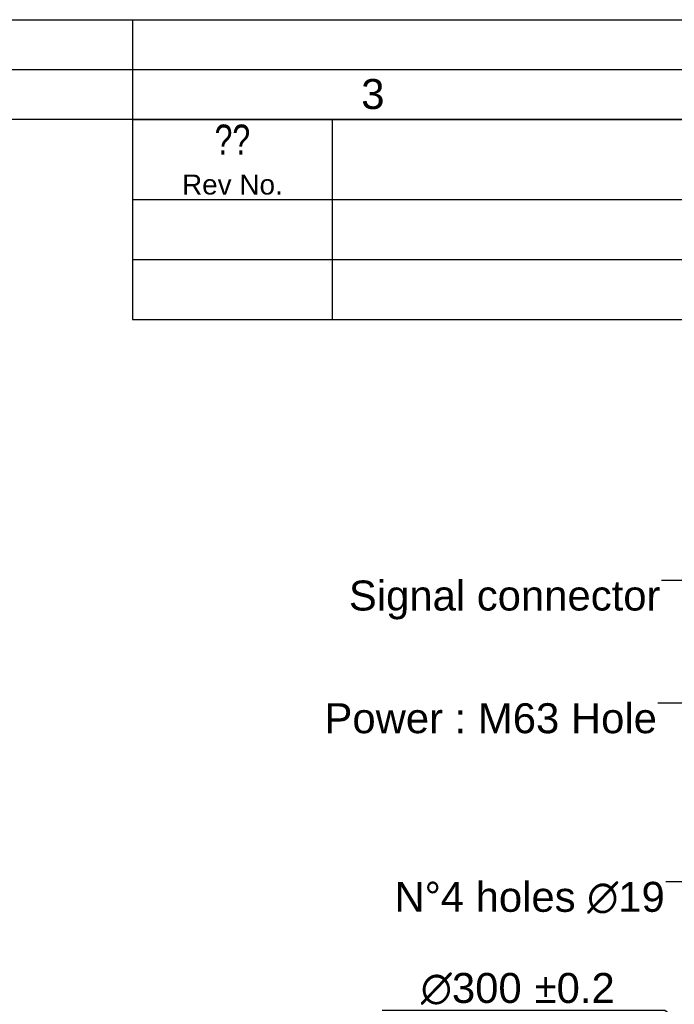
# Model space of a CAD drawing. Header units: millimetres. Extents: x 0 to 868, y 0 to 297.
# Tile 42 of 52: x 224 to 289, y 198 to 297. Entities that reach past the tile are written whole.
import ezdxf
from ezdxf.enums import TextEntityAlignment as Align

# ---------------------------------------------------------------- set-up
doc = ezdxf.new("R2010")
doc.units = ezdxf.units.MM
doc.header["$LTSCALE"] = 23.1
doc.layers.get('0').update_dxf_attribs({"linetype": 'CONTINUOUS'})
doc.layers.add('DETAIL', color=7, linetype='CONTINUOUS')
doc.layers.add('DIMENSION', color=7, linetype='CONTINUOUS')
doc.styles.get("Standard").update_dxf_attribs({"font": 'arial.ttf'})
doc.styles.add('TEXTSTYLE_2', font='arial.ttf')
doc.styles.add('TEXTSTYLE_4', font='gdt')
doc.styles.add('TEXTSTYLE_5', font='txt', dxfattribs={"width": 0.8})
doc.dimstyles.new('DIMSTYLE_2', dxfattribs={"dimtxt": 3, "dimasz": 3, "dimexe": 0.18, "dimexo": 0.0625, "dimgap": 0.09, "dimtad": 1, "dimtih": 1, "dimtoh": 1, "dimlfac": 5, "dimdsep": 46, "dimtxsty": 'Standard', "dimblk": '_FILLED', "dimblk1": '_FILLED', "dimblk2": '_FILLED', "dimcen": 0.09, "dimadec": 0, "dimazin": 0, "dimtol": 1, "dimtp": 0.2, "dimtm": 0.2, "dimtfac": 1, "dimtofl": 0, "dimtmove": 0, "dimatfit": 3, "dimldrblk": '_FILLED', "dimfxl": 1, "dimtolj": 1, "dimarcsym": 0})
doc.dimstyles.get("Standard").update_dxf_attribs({"dimtxt": 3, "dimasz": 3, "dimexe": 0.18, "dimexo": 0.0625, "dimgap": 0.09, "dimtad": 1, "dimdec": 3, "dimdsep": 46, "dimtxsty": 'Standard', "dimblk": '_FILLED', "dimblk1": '_FILLED', "dimblk2": '_FILLED', "dimcen": 0.09, "dimadec": 0, "dimazin": 0, "dimtol": 1, "dimtp": 0.001, "dimtm": 0.001, "dimtfac": 1, "dimtdec": 3, "dimtofl": 0, "dimtmove": 0, "dimatfit": 3, "dimldrblk": '_FILLED', "dimfxl": 1, "dimtolj": 1, "dimarcsym": 0})

# ---------------------------------------------------------------- blocks, each defined once
blk = doc.blocks.new('_FILLED')
at = {"color": 0, "linetype": 'ByBlock'}
blk.add_solid([(0, 0), (-1, 0.2), (-1, -0.2)], dxfattribs=at)
blk = doc.blocks.new('*D3')
at = {"layer": 'DIMENSION', "color": 2, "linetype": 'Continuous', "transparency": 16777216}
for p, q in [((286.305, 197.827), (259.991, 197.827)), ((288.305, 197.827), (286.305, 197.827)), ((298.372, 190.588), (288.305, 197.827))]:
    blk.add_line(p, q, dxfattribs=at)
at = {"layer": 'DIMENSION', "color": 2, "linetype": 'Continuous', "transparency": 16777216, "xscale": 3, "yscale": 3, "zscale": 3, "rotation": 324.2840328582}
blk.add_blockref('_FILLED', (298.372, 190.588), dxfattribs=at)
at = {"layer": 'DIMENSION', "color": 2, "linetype": 'Continuous', "transparency": 16777216, "style": 'TEXTSTYLE_4'}
for s, p in [('`', (277.483, 198.577)), ('n', (266.991, 198.577))]:
    blk.add_text(s, height=3, dxfattribs=at).set_placement(p, align=Align.RIGHT)
at = {"layer": 'DIMENSION', "color": 2, "linetype": 'Continuous', "transparency": 16777216}
for s, p in [('300', (273.983, 198.577)), ('0.2', (283.305, 198.577))]:
    blk.add_text(s, height=3, dxfattribs=at).set_placement(p, align=Align.RIGHT)
blk = doc.blocks.new('*D4')
at = {"layer": 'DIMENSION', "color": 2, "linetype": 'Continuous', "transparency": 16777216}
for p, q in [((286.305, 197.827), (259.991, 197.827)), ((288.305, 197.827), (286.305, 197.827)), ((298.372, 190.588), (288.305, 197.827))]:
    blk.add_line(p, q, dxfattribs=at)
at = {"layer": 'DIMENSION', "color": 2, "linetype": 'Continuous', "transparency": 16777216, "xscale": 3, "yscale": 3, "zscale": 3, "rotation": 324.2840328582}
blk.add_blockref('_FILLED', (298.372, 190.588), dxfattribs=at)
at = {"layer": 'DIMENSION', "color": 2, "linetype": 'Continuous', "transparency": 16777216, "style": 'TEXTSTYLE_4'}
for s, p in [('`', (277.483, 198.577)), ('n', (266.991, 198.577))]:
    blk.add_text(s, height=3, dxfattribs=at).set_placement(p, align=Align.RIGHT)
at = {"layer": 'DIMENSION', "color": 2, "linetype": 'Continuous', "transparency": 16777216}
for s, p in [('300', (273.983, 198.577)), ('0.2', (283.305, 198.577))]:
    blk.add_text(s, height=3, dxfattribs=at).set_placement(p, align=Align.RIGHT)

msp = doc.modelspace()

# ---------------------------------------------------------------- linework, layer by layer
at = {"color": 2, "linetype": 'Continuous'}
for p, q in [((0, 297), (420, 297)), ((235, 297), (235, 287)), ((20, 292), (415, 292)), ((235.00001, 286.99996), (410.00001, 286.99996)), ((235.00001, 286.99996), (235.00001, 266.99996)), ((255.00001, 286.99996), (255.00001, 266.99996)), ((235.00001, 278.99996), (410.00001, 278.99996)), ((235.00001, 272.99996), (410.00001, 272.99996)), ((235.00001, 266.99996), (410.00001, 266.99996))]:
    msp.add_line(p, q, dxfattribs=at)
at = {"color": 7, "linetype": 'Continuous'}
msp.add_line((410, 287), (25, 287), dxfattribs=at)

# ---------------------------------------------------------------- texts
at = {"color": 2, "linetype": 'Continuous', "insert": (257.90505, 291.06037), "char_height": 3, "width": 2.330855, "attachment_point": 1, "line_spacing_factor": 0.9, "style": 'TEXTSTYLE_2'}
msp.add_mtext('3', dxfattribs=at)
at = {"layer": 'DETAIL', "color": 2, "linetype": 'Continuous', "attachment_point": 2, "line_spacing_factor": 0.9}
for s, insert, char_height, width, style in [('??', (245.00001, 286.49996), 3, 4.8, 'TEXTSTYLE_5'), ('Rev No.', (245.00001, 281.49996), 2, 10.0817844, 'TEXTSTYLE_2')]:
    msp.add_mtext(s, dxfattribs=dict(at, insert=insert, char_height=char_height, width=width, style=style))
at = {"layer": 'DETAIL', "color": 2, "linetype": 'Continuous', "char_height": 3, "attachment_point": 3, "line_spacing_factor": 0.9}
for s, insert, width in [('Signal connector', (287.88388, 240.85929), 31.2379182), ('Power : M63 Hole', (287.52982, 228.5777), 33.2565056), ('N\\Fgdt;{\\Fgdt;~}\\Farial.ttf;4 holes \\Fgdt;{\\Fgdt;n}\\Farial.ttf;19', (288.31767, 210.69991), 28.3494424)]:
    msp.add_mtext(s, dxfattribs=dict(at, insert=insert, width=width))

# ---------------------------------------------------------------- dimensions: what is measured, and where the dimension line sits
at = {"layer": 'DIMENSION', "color": 2, "linetype": 'Continuous'}
for picture in ['*D3', '*D4']:
    dim = msp.add_diameter_dim_2p(p1=(298.37247, 190.58791), p2=(347.08772, 155.56186), dimstyle='DIMSTYLE_2', dxfattribs=at)
    dim.commit()
    dim.dimension.update_dxf_attribs({"geometry": picture, "text_midpoint": (268.23689, 200.07657), "dimtype": 163})

# ---------------------------------------------------------------- leaders
at = {"layer": 'DETAIL', "color": 2, "linetype": 'Continuous', "annotation_type": 0, "has_hookline": 1, "hookline_direction": 1}
for points, override, text_width in [([(321.63847, 224.63), (292.88388, 239.35929), (290.97388, 240.85929), (287.97388, 240.85929)], {"dimtad": 0, "dimldrblk": 'DOT'}, 31.08868), ([(308.46534, 217.17181), (292.52982, 227.0777), (290.61982, 228.5777), (287.61982, 228.5777)], {"dimtad": 0, "dimldrblk": 'DOT'}, 32.81173), ([(300.0618, 195.50961), (293.31767, 209.19991), (291.40767, 210.69991), (288.40767, 210.69991)], {"dimtad": 0}, 26.435)]:
    msp.add_leader(points, dimstyle='Standard', override=override, dxfattribs=dict(at, text_width=text_width))

doc.saveas('drawing.dxf')
